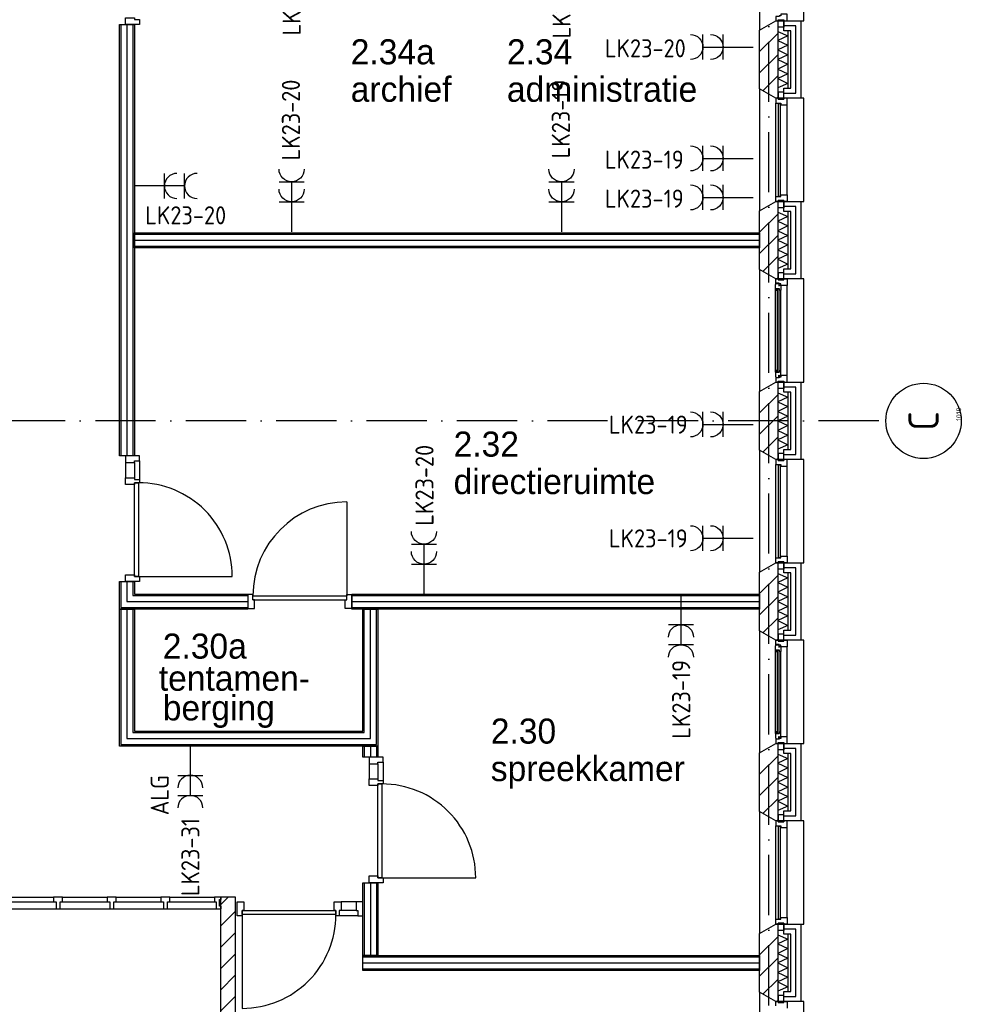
# Model space of a CAD drawing. Header units: millimetres. Extents: x -6587 to 112885, y 244 to 84344.
# Tile 35 of 57: x 76742 to 86117, y 14294 to 24104. Entities that reach past the tile are written whole.
import ezdxf
from ezdxf.enums import TextEntityAlignment as Align

# ---------------------------------------------------------------- set-up
doc = ezdxf.new("R2010")
doc.units = ezdxf.units.MM
doc.header["$LTSCALE"] = 100
doc.linetypes.add('DASHDOT', pattern=[9, 6, -1.5, 0, -1.5])
doc.layers.get('0').update_dxf_attribs({"color": 9, "linetype": 'CONTINUOUS'})
for name, color, linetype in [('AL$7----_STRAMIEN', 1, 'DASHDOT'), ('AL21----_BUITENWAND', 4, 'CONTINUOUS'), ('AL21K---_ISOLATIE', 1, 'CONTINUOUS'), ('AL22----_BINNENWAND', 7, 'CONTINUOUS'), ('AL28----_KONSTRUKTIE', 3, 'CONTINUOUS'), ('AL31----_BUITENKOZ', 7, 'CONTINUOUS'), ('AL32----_BINNENKOZ', 7, 'CONTINUOUS'), ('AL32----_DRAAIRICHTING', 1, 'CONTINUOUS'), ('ALL-----_REFLIJNEN', 8, 'CONTINUOUS'), ('ALN-----_BLOCKNAAM', 2, 'CONTINUOUS'), ('ALXA3---_VOLZWART', 14, 'CONTINUOUS'), ('ALXAB---_PREFABBETON', 1, 'CONTINUOUS'), ('BOUW', 8, 'CONTINUOUS'), ('EB62203-_ATTRIB', 2, 'CONTINUOUS'), ('EL62203-_KRACHT-WCD230', 3, 'CONTINUOUS'), ('LIJN025', 10, 'CONTINUOUS')]:
    doc.layers.add(name, color=color, linetype=linetype)
doc.styles.add('1_8', font='iso', dxfattribs={"width": 0.7, "height": 1.8})
doc.styles.add('BURO-025', font='BUROFONT.shx', dxfattribs={"height": 250})
doc.styles.add('NORATT', font='isocp.shx')
doc.styles.get("Standard").update_dxf_attribs({"font": 'iso.shx'})

# ---------------------------------------------------------------- blocks, each defined once
blk = doc.blocks.new('ES3W2A')
for p, q in [((1.25, 2), (-1.25, 2)), ((0, 2), (0, -3)), ((1.25, 0), (-1.25, 0))]:
    blk.add_line(p, q)
for centre in [(0, 3.25), (0, 1.25)]:
    blk.add_arc(centre, 1.25, 180, 0)
at = {"color": 0, "style": 'NORATT'}
for tag, flags, p in [('VERMOGEN', 9, (-2.5, 5)), ('GROEP', 8, (0, 5)), ('SCHAK', 8, (2.5, 5)), ('GELIJK', 9, (5, 5)), ('KAST', 9, (7, 5)), ('TAL', 8, (2.5, 5))]:
    blk.add_attdef(tag, text='', height=1.8, rotation=90, dxfattribs=dict(at, flags=flags)).set_placement(p, align=Align.MIDDLE_CENTER)
at = {"color": 0, "style": 'NORATT', "flags": 8}
blk.add_attdef('DOEL', text='', height=1.8, rotation=90, dxfattribs=at).set_placement((-2.5, 5), align=Align.MIDDLE_LEFT)
at = {"color": 0, "style": 'NORATT', "flags": 9}
blk.add_attdef('M_CODE', text='', height=1.8, dxfattribs=at).set_placement((0, 0), align=Align.MIDDLE_CENTER)
blk = doc.blocks.new('1010')
at = {"layer": 'AL$7----_STRAMIEN', "color": 7, "linetype": 'Continuous'}
blk.add_circle((0, 750), 750, dxfattribs=at)
at = {"layer": 'AL$7----_STRAMIEN', "color": 3, "linetype": 'Continuous'}
blk.add_attdef('STR-NAAM', text='', height=600, rotation=360, dxfattribs=at).set_placement((0, 750), align=Align.MIDDLE)
at = {"layer": 'ALN-----_BLOCKNAAM', "linetype": 'Continuous'}
blk.add_text('1010', height=100, dxfattribs=at).set_placement((0, 0))
blk = doc.blocks.new('A$Cb38f1ce1')
at = {"layer": 'AL$7----_STRAMIEN', "color": 1}
for p, q in [((80947.7, 1456.2), (80947.7, 70113)), ((82044.9, 13580), (63947, 13580))]:
    blk.add_line(p, q, dxfattribs=at)
at = {"layer": 'AL21----_BUITENWAND', "color": 8}
for p, q in [((81098.7, 17465), (81098.7, 17565)), ((81098.7, 17565), (81267.7, 17565)), ((81267.7, 17565), (81267.7, 16795)), ((81167.7, 17465), (81098.7, 17465)), ((81167.7, 16895), (81167.7, 17465)), ((81098.7, 16895), (81167.7, 16895)), ((81098.7, 16795), (81098.7, 16895)), ((81267.7, 16795), (81098.7, 16795)), ((81098.7, 15665), (81098.7, 15765)), ((81098.7, 15765), (81267.7, 15765)), ((81267.7, 15765), (81267.7, 14995)), ((81167.7, 15665), (81098.7, 15665)), ((81167.7, 15095), (81167.7, 15665)), ((81098.7, 15095), (81167.7, 15095)), ((81098.7, 14995), (81098.7, 15095)), ((81267.7, 14995), (81098.7, 14995)), ((81098.7, 13865), (81098.7, 13965)), ((81098.7, 13965), (81267.7, 13965)), ((81267.7, 13965), (81267.7, 13195)), ((81167.7, 13865), (81098.7, 13865)), ((81167.7, 13295), (81167.7, 13865)), ((81098.7, 13295), (81167.7, 13295)), ((81098.7, 13195), (81098.7, 13295)), ((81267.7, 13195), (81098.7, 13195)), ((81098.7, 12065), (81098.7, 12165)), ((81098.7, 12165), (81267.7, 12165)), ((81267.7, 12165), (81267.7, 11395)), ((81167.7, 12065), (81098.7, 12065)), ((81167.7, 11495), (81167.7, 12065)), ((81098.7, 11495), (81167.7, 11495)), ((81098.7, 11395), (81098.7, 11495)), ((81267.7, 11395), (81098.7, 11395)), ((81098.7, 10265), (81098.7, 10365)), ((81098.7, 10365), (81267.7, 10365)), ((81267.7, 10365), (81267.7, 9595)), ((81167.7, 10265), (81098.7, 10265)), ((81167.7, 9695), (81167.7, 10265)), ((81098.7, 9695), (81167.7, 9695)), ((81098.7, 9595), (81098.7, 9695)), ((81267.7, 9595), (81098.7, 9595)), ((81098.7, 8465), (81098.7, 8565)), ((81098.7, 8565), (81267.7, 8565)), ((81267.7, 8565), (81267.7, 7795)), ((81167.7, 8465), (81098.7, 8465)), ((81167.7, 7895), (81167.7, 8465)), ((81098.7, 7895), (81167.7, 7895)), ((81098.7, 7795), (81098.7, 7895)), ((81267.7, 7795), (81098.7, 7795))]:
    blk.add_line(p, q, dxfattribs=at)
at = {"layer": 'AL21K---_ISOLATIE', "color": 8, "linetype": 'Continuous'}
for p, q in [((81037.7, 17465), (81037.7, 16895)), ((81037.7, 17460.8), (81137.7, 17417.5)), ((81137.7, 17465), (81137.7, 16895)), ((81137.7, 17417.5), (81037.7, 17370)), ((81037.7, 17370), (81137.7, 17322.5)), ((81137.7, 17322.5), (81037.7, 17275)), ((81037.7, 17275), (81137.7, 17227.5)), ((81137.7, 17227.5), (81037.7, 17180)), ((81037.7, 17180), (81137.7, 17132.5)), ((81137.7, 17132.5), (81037.7, 17085)), ((81037.7, 17085), (81137.7, 17037.5)), ((81137.7, 17037.5), (81037.7, 16990)), ((81037.7, 16990), (81137.7, 16942.5)), ((81137.7, 16942.5), (81037.7, 16899.2)), ((81037.7, 15665), (81037.7, 15095)), ((81037.7, 15660.8), (81137.7, 15617.5)), ((81137.7, 15617.5), (81037.7, 15570)), ((81137.7, 15665), (81137.7, 15095)), ((81037.7, 15570), (81137.7, 15522.5)), ((81137.7, 15522.5), (81037.7, 15475)), ((81037.7, 15475), (81137.7, 15427.5)), ((81137.7, 15427.5), (81037.7, 15380)), ((81037.7, 15380), (81137.7, 15332.5)), ((81137.7, 15332.5), (81037.7, 15285)), ((81037.7, 15285), (81137.7, 15237.5)), ((81137.7, 15237.5), (81037.7, 15190)), ((81037.7, 15190), (81137.7, 15142.5)), ((81137.7, 15142.5), (81037.7, 15099.2)), ((81037.7, 13865), (81037.7, 13295)), ((81037.7, 13860.8), (81137.7, 13817.5)), ((81137.7, 13865), (81137.7, 13295)), ((81137.7, 13817.5), (81037.7, 13770)), ((81037.7, 13770), (81137.7, 13722.5)), ((81137.7, 13722.5), (81037.7, 13675)), ((81037.7, 13675), (81137.7, 13627.5)), ((81137.7, 13627.5), (81037.7, 13580)), ((81037.7, 13580), (81137.7, 13532.5)), ((81137.7, 13532.5), (81037.7, 13485)), ((81037.7, 13485), (81137.7, 13437.5)), ((81137.7, 13437.5), (81037.7, 13390)), ((81037.7, 13390), (81137.7, 13342.5)), ((81137.7, 13342.5), (81037.7, 13299.2)), ((81037.7, 12065), (81037.7, 11495)), ((81037.7, 12060.8), (81137.7, 12017.5)), ((81137.7, 12017.5), (81037.7, 11970)), ((81037.7, 11970), (81137.7, 11922.5)), ((81137.7, 12065), (81137.7, 11495)), ((81137.7, 11922.5), (81037.7, 11875)), ((81037.7, 11875), (81137.7, 11827.5)), ((81137.7, 11827.5), (81037.7, 11780)), ((81037.7, 11780), (81137.7, 11732.5)), ((81137.7, 11732.5), (81037.7, 11685)), ((81037.7, 11685), (81137.7, 11637.5)), ((81137.7, 11637.5), (81037.7, 11590)), ((81037.7, 11590), (81137.7, 11542.5)), ((81137.7, 11542.5), (81037.7, 11499.2)), ((81037.7, 10265), (81037.7, 9695)), ((81037.7, 10260.8), (81137.7, 10217.5)), ((81137.7, 10217.5), (81037.7, 10170)), ((81137.7, 10265), (81137.7, 9695)), ((81037.7, 10170), (81137.7, 10122.5)), ((81137.7, 10122.5), (81037.7, 10075)), ((81037.7, 10075), (81137.7, 10027.5)), ((81137.7, 10027.5), (81037.7, 9980)), ((81037.7, 9980), (81137.7, 9932.5)), ((81137.7, 9932.5), (81037.7, 9885)), ((81037.7, 9885), (81137.7, 9837.5)), ((81137.7, 9837.5), (81037.7, 9790)), ((81037.7, 9790), (81137.7, 9742.5)), ((81137.7, 9742.5), (81037.7, 9699.2)), ((81037.7, 8465), (81037.7, 7895)), ((81037.7, 8460.8), (81137.7, 8417.5)), ((81137.7, 8465), (81137.7, 7895)), ((81137.7, 8417.5), (81037.7, 8370)), ((81037.7, 8370), (81137.7, 8322.5)), ((81137.7, 8322.5), (81037.7, 8275)), ((81037.7, 8275), (81137.7, 8227.5)), ((81137.7, 8227.5), (81037.7, 8180)), ((81037.7, 8180), (81137.7, 8132.5)), ((81137.7, 8132.5), (81037.7, 8085)), ((81037.7, 8085), (81137.7, 8037.5)), ((81137.7, 8037.5), (81037.7, 7990)), ((81037.7, 7990), (81137.7, 7942.5)), ((81137.7, 7942.5), (81037.7, 7899.2))]:
    blk.add_line(p, q, dxfattribs=at)
at = {"layer": 'AL22----_BINNENWAND', "color": 8}
for p, q in [((74482.7, 13231.1), (74482.7, 17528.9)), ((74482.7, 17528.9), (74632.7, 17528.9)), ((74632.7, 17528.9), (74632.7, 13231.1)), ((74632.7, 15455), (80857.7, 15455)), ((74632.7, 15305), (74632.7, 15455)), ((80857.7, 15455), (80857.7, 15305)), ((80857.7, 15305), (74632.7, 15305)), ((74632.7, 13231.1), (74482.7, 13231.1)), ((74482.7, 11705), (74482.7, 11980)), ((74482.7, 11980), (74632.7, 11980)), ((74632.7, 11980), (74632.7, 11855)), ((74632.7, 11855), (75762.7, 11855)), ((75762.7, 11855), (75762.7, 11705)), ((76796.7, 11855), (80857.7, 11855)), ((76796.7, 11705), (76796.7, 11855)), ((80857.7, 11855), (80857.7, 11705)), ((74482.7, 10340), (74482.7, 11705)), ((74482.7, 11705), (74632.7, 11705)), ((75762.7, 11705), (74482.7, 11705)), ((74632.7, 11705), (74632.7, 10490)), ((80857.7, 11705), (76796.7, 11705)), ((76906.7, 10490), (76906.7, 11705)), ((76906.7, 11705), (77056.7, 11705)), ((77056.7, 11705), (77056.7, 10340)), ((74632.7, 10490), (76906.7, 10490)), ((77056.7, 10340), (74482.7, 10340)), ((76906.7, 10230), (76906.7, 10340)), ((76906.7, 10340), (77056.7, 10340)), ((77056.7, 10340), (77056.7, 10230)), ((77056.7, 10230), (76906.7, 10230)), ((76906.7, 8255), (76906.7, 8979)), ((76906.7, 8979), (77056.7, 8979)), ((77056.7, 8979), (77056.7, 8255)), ((76906.7, 8255), (80857.7, 8255)), ((76906.7, 8105), (76906.7, 8255)), ((77056.7, 8255), (76906.7, 8255)), ((80857.7, 8255), (80857.7, 8105)), ((80857.7, 8105), (76906.7, 8105))]:
    blk.add_line(p, q, dxfattribs=at)
at = {"layer": 'AL22----_BINNENWAND', "color": 8, "linetype": 'Continuous'}
for p, q in [((74497.7, 17528.9), (74497.7, 13231.1)), ((74617.7, 17528.9), (74617.7, 13231.1)), ((74632.7, 15440), (80857.7, 15440)), ((74632.7, 15320), (80857.7, 15320)), ((74497.7, 11980), (74497.7, 11720)), ((74617.7, 11980), (74617.7, 11840)), ((74617.7, 11840), (75762.7, 11840)), ((76796.7, 11840), (80857.7, 11840)), ((74497.7, 11720), (75762.7, 11720)), ((74497.7, 11705), (74497.7, 10355)), ((74617.7, 11705), (74617.7, 10475)), ((76796.7, 11720), (80857.7, 11720)), ((76921.7, 10475), (76921.7, 11705)), ((77041.7, 10355), (77041.7, 11705)), ((74617.7, 10475), (76921.7, 10475)), ((74497.7, 10355), (77041.7, 10355)), ((76921.7, 10340), (76921.7, 10230)), ((77041.7, 10340), (77041.7, 10230)), ((76921.7, 8979), (76921.7, 8255)), ((77041.7, 8979), (77041.7, 8255)), ((76906.7, 8240), (80857.7, 8240)), ((76906.7, 8120), (80857.7, 8120))]:
    blk.add_line(p, q, dxfattribs=at)
at = {"layer": 'AL28----_KONSTRUKTIE', "color": 8}
for p, q in [((80857.7, 17472.6), (81017.7, 17565)), ((81017.7, 17565), (81037.7, 17565)), ((81037.7, 17565), (81037.7, 16795)), ((80857.7, 16887.4), (80857.7, 17472.6)), ((81017.7, 16795), (80857.7, 16887.4)), ((81037.7, 16795), (81017.7, 16795)), ((80857.7, 15672.6), (81017.7, 15765)), ((81017.7, 15765), (81037.7, 15765)), ((81037.7, 15765), (81037.7, 14995)), ((80857.7, 15087.4), (80857.7, 15672.6)), ((81017.7, 14995), (80857.7, 15087.4)), ((81037.7, 14995), (81017.7, 14995)), ((80857.7, 13872.6), (81017.7, 13965)), ((81017.7, 13965), (81037.7, 13965)), ((81037.7, 13965), (81037.7, 13195)), ((80857.7, 13287.4), (80857.7, 13872.6)), ((81017.7, 13195), (80857.7, 13287.4)), ((81037.7, 13195), (81017.7, 13195)), ((80857.7, 12072.6), (81017.7, 12165)), ((81017.7, 12165), (81037.7, 12165)), ((81037.7, 12165), (81037.7, 11395)), ((80857.7, 11487.4), (80857.7, 12072.6)), ((81017.7, 11395), (80857.7, 11487.4)), ((81037.7, 11395), (81017.7, 11395)), ((80857.7, 10272.6), (81017.7, 10365)), ((81017.7, 10365), (81037.7, 10365)), ((81037.7, 10365), (81037.7, 9595)), ((80857.7, 9687.4), (80857.7, 10272.6)), ((81017.7, 9595), (80857.7, 9687.4)), ((81037.7, 9595), (81017.7, 9595)), ((75640.7, 8834), (75490.7, 8834)), ((75490.7, 8834), (75490.7, 2870)), ((75640.7, 2870), (75640.7, 8834)), ((80857.7, 8472.6), (81017.7, 8565)), ((81017.7, 8565), (81037.7, 8565)), ((81037.7, 8565), (81037.7, 7795)), ((80857.7, 7887.4), (80857.7, 8472.6)), ((81017.7, 7795), (80857.7, 7887.4)), ((81037.7, 7795), (81017.7, 7795))]:
    blk.add_line(p, q, dxfattribs=at)
at = {"layer": 'AL31----_BUITENKOZ', "color": 8}
for p, q in [((81017.7, 16795), (80857.7, 16887.4)), ((80857.7, 16887.4), (80857.7, 15672.6)), ((81297.7, 16795), (81017.7, 16795)), ((81098.7, 16856), (81042.7, 16856)), ((81042.7, 16856), (81042.7, 16785)), ((81042.7, 16785), (81098.7, 16785)), ((81098.7, 16785), (81098.7, 16856)), ((81297.7, 15765), (81297.7, 16795)), ((81017.7, 15815), (81017.7, 16745)), ((81131.7, 15832), (81131.7, 16728)), ((80857.7, 15672.6), (81017.7, 15765)), ((81017.7, 15765), (81297.7, 15765)), ((81042.7, 15775), (81098.7, 15775)), ((81042.7, 15704), (81042.7, 15775)), ((81098.7, 15704), (81042.7, 15704)), ((81098.7, 15775), (81098.7, 15704)), ((81017.7, 14995), (80857.7, 15087.4)), ((80857.7, 15087.4), (80857.7, 13872.6)), ((81098.7, 15056), (81042.7, 15056)), ((81042.7, 15056), (81042.7, 14985)), ((81098.7, 14985), (81098.7, 15056)), ((81014.7, 14938.3), (81018.9, 14940.7)), ((81014.7, 14895.8), (81014.7, 14938.3)), ((81297.7, 14995), (81017.7, 14995)), ((81017.7, 14995), (81042.7, 14995)), ((81017.7, 14951), (81017.7, 14995)), ((81053.7, 14951), (81017.7, 14951)), ((81018.9, 14940.7), (81018.9, 14947.8)), ((81018.9, 14947.8), (81048.7, 14947.8)), ((81042.7, 14995), (81042.7, 14985)), ((81042.7, 14985), (81098.7, 14985)), ((81042.7, 14985), (81098.7, 14985)), ((81048.7, 14947.8), (81048.7, 14925.3)), ((81048.7, 14925.3), (81053.7, 14925.3)), ((81053.7, 14945), (81053.7, 14951)), ((81068.7, 14945), (81053.7, 14945)), ((81053.7, 14925.3), (81053.7, 14933.3)), ((81053.7, 14933.3), (81068.7, 14933.3)), ((81068.7, 14928), (81068.7, 14945)), ((81068.7, 14933.3), (81068.7, 14928)), ((81131.7, 14928), (81068.7, 14928)), ((81068.7, 14928), (81068.7, 14880.9)), ((81098.7, 14985), (81098.7, 14995)), ((81098.7, 14995), (81131.7, 14995)), ((81131.7, 14995), (81131.7, 14928)), ((81131.7, 14032), (81131.7, 14928)), ((81297.7, 13965), (81297.7, 14995)), ((81055.7, 14895.8), (81014.7, 14895.8)), ((81014.7, 14064.2), (81014.7, 14895.8)), ((81017, 14895.8), (81030.5, 14895.8)), ((81017, 14878.8), (81017, 14895.8)), ((81030.5, 14878.8), (81017, 14878.8)), ((81030.5, 14895.8), (81030.5, 14878.8)), ((81055.7, 14878.8), (81055.7, 14895.8)), ((81068.7, 14880.9), (81055.7, 14878.8)), ((81068.7, 14079.1), (81068.7, 14880.9)), ((81055.7, 14064.2), (81014.7, 14064.2)), ((81014.7, 14064.2), (81014.7, 14021.7)), ((81030.5, 14081.2), (81017, 14081.2)), ((81017, 14081.2), (81017, 14064.2)), ((81017, 14064.2), (81030.5, 14064.2)), ((81030.5, 14064.2), (81030.5, 14081.2)), ((81048.7, 14012.2), (81048.7, 14034.7)), ((81048.7, 14034.7), (81053.7, 14034.7)), ((81053.7, 14034.7), (81053.7, 14026.7)), ((81068.7, 14079.1), (81055.7, 14081.2)), ((81055.7, 14081.2), (81055.7, 14064.2)), ((81068.7, 14032), (81068.7, 14079.1)), ((81068.7, 14026.7), (81068.7, 14032)), ((81131.7, 14032), (81068.7, 14032)), ((81068.7, 14032), (81068.7, 14015)), ((81131.7, 13965), (81131.7, 14032)), ((80857.7, 13872.6), (81017.7, 13965)), ((81014.7, 14021.7), (81018.9, 14019.2)), ((81053.7, 14009), (81017.7, 14009)), ((81017.7, 14009), (81017.7, 13965)), ((81017.7, 13965), (81297.7, 13965)), ((81017.7, 13965), (81042.7, 13965)), ((81018.9, 14019.2), (81018.9, 14012.2)), ((81018.9, 14012.2), (81048.7, 14012.2)), ((81042.7, 13975), (81098.7, 13975)), ((81042.7, 13904), (81042.7, 13975)), ((81042.7, 13965), (81042.7, 13975)), ((81042.7, 13975), (81098.7, 13975)), ((81053.7, 14026.7), (81068.7, 14026.7)), ((81068.7, 14015), (81053.7, 14015)), ((81053.7, 14015), (81053.7, 14009)), ((81098.7, 13975), (81098.7, 13904)), ((81098.7, 13975), (81098.7, 13965)), ((81098.7, 13965), (81131.7, 13965)), ((81098.7, 13904), (81042.7, 13904)), ((81017.7, 13195), (80857.7, 13287.4)), ((80857.7, 13287.4), (80857.7, 12072.6)), ((81098.7, 13256), (81042.7, 13256)), ((81042.7, 13256), (81042.7, 13185)), ((81098.7, 13185), (81098.7, 13256)), ((81297.7, 13195), (81017.7, 13195)), ((81017.7, 12215), (81017.7, 13145)), ((81042.7, 13185), (81098.7, 13185)), ((81297.7, 12165), (81297.7, 13195)), ((81131.7, 12232), (81131.7, 13128)), ((80857.7, 12072.6), (81017.7, 12165)), ((81017.7, 12165), (81297.7, 12165)), ((81042.7, 12175), (81098.7, 12175)), ((81042.7, 12104), (81042.7, 12175)), ((81098.7, 12175), (81098.7, 12104)), ((81098.7, 12104), (81042.7, 12104)), ((81017.7, 11395), (80857.7, 11487.4)), ((80857.7, 11487.4), (80857.7, 10272.6)), ((81297.7, 11395), (81017.7, 11395)), ((81017.7, 11395), (81042.7, 11395)), ((81017.7, 11351), (81017.7, 11395)), ((81098.7, 11456), (81042.7, 11456)), ((81042.7, 11456), (81042.7, 11385)), ((81042.7, 11395), (81042.7, 11385)), ((81042.7, 11385), (81098.7, 11385)), ((81042.7, 11385), (81098.7, 11385)), ((81098.7, 11385), (81098.7, 11456)), ((81098.7, 11385), (81098.7, 11395)), ((81098.7, 11395), (81131.7, 11395)), ((81131.7, 11395), (81131.7, 11328)), ((81297.7, 10365), (81297.7, 11395)), ((81014.7, 11338.3), (81018.9, 11340.7)), ((81014.7, 11295.8), (81014.7, 11338.3)), ((81055.7, 11295.8), (81014.7, 11295.8)), ((81014.7, 10464.2), (81014.7, 11295.8)), ((81017, 11295.8), (81030.5, 11295.8)), ((81017, 11278.8), (81017, 11295.8)), ((81053.7, 11351), (81017.7, 11351)), ((81018.9, 11340.7), (81018.9, 11347.8)), ((81018.9, 11347.8), (81048.7, 11347.8)), ((81030.5, 11295.8), (81030.5, 11278.8)), ((81048.7, 11347.8), (81048.7, 11325.3)), ((81048.7, 11325.3), (81053.7, 11325.3)), ((81053.7, 11345), (81053.7, 11351)), ((81068.7, 11345), (81053.7, 11345)), ((81053.7, 11325.3), (81053.7, 11333.3)), ((81053.7, 11333.3), (81068.7, 11333.3)), ((81055.7, 11278.8), (81055.7, 11295.8)), ((81068.7, 11280.9), (81055.7, 11278.8)), ((81068.7, 11328), (81068.7, 11345)), ((81068.7, 11333.3), (81068.7, 11328)), ((81131.7, 11328), (81068.7, 11328)), ((81068.7, 11328), (81068.7, 11280.9)), ((81068.7, 10479.1), (81068.7, 11280.9)), ((81131.7, 10432), (81131.7, 11328)), ((81030.5, 11278.8), (81017, 11278.8)), ((81055.7, 10464.2), (81014.7, 10464.2)), ((81014.7, 10464.2), (81014.7, 10421.7)), ((81014.7, 10421.7), (81018.9, 10419.2)), ((81030.5, 10481.2), (81017, 10481.2)), ((81017, 10481.2), (81017, 10464.2)), ((81017, 10464.2), (81030.5, 10464.2)), ((81053.7, 10409), (81017.7, 10409)), ((81017.7, 10409), (81017.7, 10365)), ((81018.9, 10419.2), (81018.9, 10412.2)), ((81018.9, 10412.2), (81048.7, 10412.2)), ((81030.5, 10464.2), (81030.5, 10481.2)), ((81048.7, 10412.2), (81048.7, 10434.7)), ((81048.7, 10434.7), (81053.7, 10434.7)), ((81053.7, 10434.7), (81053.7, 10426.7)), ((81053.7, 10426.7), (81068.7, 10426.7)), ((81068.7, 10415), (81053.7, 10415)), ((81053.7, 10415), (81053.7, 10409)), ((81068.7, 10479.1), (81055.7, 10481.2)), ((81055.7, 10481.2), (81055.7, 10464.2)), ((81068.7, 10432), (81068.7, 10479.1)), ((81131.7, 10432), (81068.7, 10432)), ((81068.7, 10432), (81068.7, 10415)), ((81068.7, 10426.7), (81068.7, 10432)), ((81131.7, 10365), (81131.7, 10432)), ((80857.7, 10272.6), (81017.7, 10365)), ((81017.7, 10365), (81297.7, 10365)), ((81017.7, 10365), (81042.7, 10365)), ((81042.7, 10375), (81098.7, 10375)), ((81042.7, 10304), (81042.7, 10375)), ((81042.7, 10365), (81042.7, 10375)), ((81042.7, 10375), (81098.7, 10375)), ((81098.7, 10304), (81042.7, 10304)), ((81098.7, 10375), (81098.7, 10304)), ((81098.7, 10375), (81098.7, 10365)), ((81098.7, 10365), (81131.7, 10365)), ((81017.7, 9595), (80857.7, 9687.4)), ((80857.7, 9687.4), (80857.7, 8472.6)), ((81098.7, 9656), (81042.7, 9656)), ((81042.7, 9656), (81042.7, 9585)), ((81098.7, 9585), (81098.7, 9656)), ((81297.7, 9595), (81017.7, 9595)), ((81017.7, 8615), (81017.7, 9545)), ((81042.7, 9585), (81098.7, 9585)), ((81131.7, 8632), (81131.7, 9528)), ((81297.7, 8565), (81297.7, 9595)), ((80857.7, 8472.6), (81017.7, 8565)), ((81017.7, 8565), (81297.7, 8565)), ((81042.7, 8575), (81098.7, 8575)), ((81042.7, 8504), (81042.7, 8575)), ((81098.7, 8575), (81098.7, 8504)), ((81098.7, 8504), (81042.7, 8504)), ((81017.7, 7795), (80857.7, 7887.4)), ((80857.7, 7887.4), (80857.7, 6672.6)), ((81098.7, 7856), (81042.7, 7856)), ((81042.7, 7856), (81042.7, 7785)), ((81098.7, 7785), (81098.7, 7856)), ((81297.7, 7795), (81017.7, 7795)), ((81017.7, 7795), (81042.7, 7795)), ((81017.7, 7751), (81017.7, 7795)), ((81042.7, 7795), (81042.7, 7785)), ((81042.7, 7785), (81098.7, 7785)), ((81042.7, 7785), (81098.7, 7785)), ((81098.7, 7785), (81098.7, 7795)), ((81098.7, 7795), (81131.7, 7795)), ((81131.7, 7795), (81131.7, 7728)), ((81297.7, 6765), (81297.7, 7795))]:
    blk.add_line(p, q, dxfattribs=at)
at = {"layer": 'AL31----_BUITENKOZ', "color": 8, "linetype": 'Continuous'}
for p, q in [((81042.7, 16795), (81017.7, 16795)), ((81017.7, 16795), (81017.7, 16745)), ((81042.7, 16785), (81042.7, 16795)), ((81042.7, 16795), (81042.7, 16795)), ((81098.7, 16785), (81042.7, 16785)), ((81131.7, 16795), (81098.7, 16795)), ((81098.7, 16795), (81098.7, 16785)), ((81131.7, 16728), (81131.7, 16795)), ((81017.7, 16745), (81017.7, 16745)), ((81017.7, 16745), (81068.7, 16745)), ((81064.7, 16740), (81043.7, 16740)), ((81043.7, 16740), (81043.7, 15820)), ((81064.7, 15820), (81064.7, 16740)), ((81068.7, 16745), (81068.7, 16728)), ((81068.7, 16728), (81131.7, 16728)), ((81131.7, 16728), (81131.7, 16728)), ((81131.7, 16728), (81131.7, 16728)), ((81131.7, 16728), (81131.7, 16728)), ((81131.7, 16728), (81131.7, 16728)), ((81017.7, 15815), (81017.7, 15815)), ((81017.7, 15815), (81068.7, 15815)), ((81017.7, 15765), (81017.7, 15815)), ((81043.7, 15820), (81064.7, 15820)), ((81068.7, 15815), (81068.7, 15832)), ((81068.7, 15832), (81131.7, 15832)), ((81131.7, 15832), (81131.7, 15832)), ((81131.7, 15832), (81131.7, 15832)), ((81131.7, 15832), (81131.7, 15832)), ((81131.7, 15832), (81131.7, 15832)), ((81131.7, 15832), (81131.7, 15765)), ((81042.7, 15765), (81017.7, 15765)), ((81098.7, 15775), (81042.7, 15775)), ((81042.7, 15775), (81042.7, 15765)), ((81042.7, 15765), (81042.7, 15765)), ((81098.7, 15765), (81098.7, 15775)), ((81131.7, 15765), (81098.7, 15765)), ((81053.7, 14893.8), (81032.7, 14893.8)), ((81032.7, 14893.8), (81032.7, 14066.2)), ((81053.7, 14066.2), (81053.7, 14893.8)), ((81032.7, 14066.2), (81053.7, 14066.2)), ((81042.7, 13195), (81017.7, 13195)), ((81017.7, 13195), (81017.7, 13145)), ((81017.7, 13145), (81017.7, 13145)), ((81017.7, 13145), (81068.7, 13145)), ((81042.7, 13185), (81042.7, 13195)), ((81042.7, 13195), (81042.7, 13195)), ((81098.7, 13185), (81042.7, 13185)), ((81068.7, 13145), (81068.7, 13128)), ((81131.7, 13195), (81098.7, 13195)), ((81098.7, 13195), (81098.7, 13185)), ((81131.7, 13128), (81131.7, 13195)), ((81064.7, 13140), (81043.7, 13140)), ((81043.7, 13140), (81043.7, 12220)), ((81064.7, 12220), (81064.7, 13140)), ((81068.7, 13128), (81131.7, 13128)), ((81131.7, 13128), (81131.7, 13128)), ((81131.7, 13128), (81131.7, 13128)), ((81131.7, 13128), (81131.7, 13128)), ((81131.7, 13128), (81131.7, 13128)), ((81017.7, 12215), (81017.7, 12215)), ((81017.7, 12215), (81068.7, 12215)), ((81017.7, 12165), (81017.7, 12215)), ((81042.7, 12165), (81017.7, 12165)), ((81098.7, 12175), (81042.7, 12175)), ((81042.7, 12175), (81042.7, 12165)), ((81042.7, 12165), (81042.7, 12165)), ((81043.7, 12220), (81064.7, 12220)), ((81068.7, 12215), (81068.7, 12232)), ((81068.7, 12232), (81131.7, 12232)), ((81098.7, 12165), (81098.7, 12175)), ((81131.7, 12165), (81098.7, 12165)), ((81131.7, 12232), (81131.7, 12232)), ((81131.7, 12232), (81131.7, 12232)), ((81131.7, 12232), (81131.7, 12232)), ((81131.7, 12232), (81131.7, 12232)), ((81131.7, 12232), (81131.7, 12165)), ((81053.7, 11293.8), (81032.7, 11293.8)), ((81032.7, 11293.8), (81032.7, 10466.2)), ((81053.7, 10466.2), (81053.7, 11293.8)), ((81032.7, 10466.2), (81053.7, 10466.2)), ((81042.7, 9595), (81017.7, 9595)), ((81017.7, 9595), (81017.7, 9545)), ((81017.7, 9545), (81017.7, 9545)), ((81017.7, 9545), (81068.7, 9545)), ((81042.7, 9585), (81042.7, 9595)), ((81042.7, 9595), (81042.7, 9595)), ((81098.7, 9585), (81042.7, 9585)), ((81064.7, 9540), (81043.7, 9540)), ((81043.7, 9540), (81043.7, 8620)), ((81064.7, 8620), (81064.7, 9540)), ((81068.7, 9545), (81068.7, 9528)), ((81068.7, 9528), (81131.7, 9528)), ((81131.7, 9595), (81098.7, 9595)), ((81098.7, 9595), (81098.7, 9585)), ((81131.7, 9528), (81131.7, 9595)), ((81131.7, 9528), (81131.7, 9528)), ((81131.7, 9528), (81131.7, 9528)), ((81131.7, 9528), (81131.7, 9528)), ((81131.7, 9528), (81131.7, 9528)), ((81017.7, 8615), (81017.7, 8615)), ((81017.7, 8615), (81068.7, 8615)), ((81017.7, 8565), (81017.7, 8615)), ((81042.7, 8565), (81017.7, 8565)), ((81098.7, 8575), (81042.7, 8575)), ((81042.7, 8575), (81042.7, 8565)), ((81042.7, 8565), (81042.7, 8565)), ((81043.7, 8620), (81064.7, 8620)), ((81068.7, 8615), (81068.7, 8632)), ((81068.7, 8632), (81131.7, 8632)), ((81098.7, 8565), (81098.7, 8575)), ((81131.7, 8565), (81098.7, 8565)), ((81131.7, 8632), (81131.7, 8632)), ((81131.7, 8632), (81131.7, 8632)), ((81131.7, 8632), (81131.7, 8632)), ((81131.7, 8632), (81131.7, 8632)), ((81131.7, 8632), (81131.7, 8565))]:
    blk.add_line(p, q, dxfattribs=at)
at = {"layer": 'AL31----_BUITENKOZ', "color": 8}
for points in [[(81017.7, 18595), (80857.7, 18687.4), (80857.7, 17472.6), (81017.7, 17565), (81297.7, 17565), (81297.7, 18595)], [(81017.7, 17565), (81042.7, 17565), (81042.7, 17575), (81098.7, 17575), (81098.7, 17565), (81131.7, 17565), (81131.7, 17632), (81068.7, 17632), (81068.7, 17615), (81053.7, 17615), (81053.7, 17609), (81017.7, 17609)], [(81042.7, 17575), (81098.7, 17575), (81098.7, 17504), (81042.7, 17504)]]:
    blk.add_lwpolyline(points, close=True, dxfattribs=at)
at = {"layer": 'AL32----_BINNENKOZ', "color": 8}
for points in [[(74633.2, 17595.9), (74633.2, 17578.9), (74684.2, 17578.9), (74684.2, 17528.9), (74545.2, 17528.9), (74545.2, 17595.9)], [(74633.2, 13164.1), (74633.2, 13181.1), (74684.2, 13181.1), (74684.2, 13231.1), (74545.2, 13231.1), (74545.2, 13164.1)], [(74633.2, 12964.1), (74673.2, 12964.1), (74673.2, 12030.1), (74633.2, 12030.1)], [(74633.2, 12047.1), (74633.2, 12030.1), (74684.2, 12030.1), (74684.2, 11980.1), (74545.2, 11980.1), (74545.2, 12047.1)], [(77057.2, 10163), (77057.2, 10180), (77108.2, 10180), (77108.2, 10230), (76969.2, 10230), (76969.2, 10163)], [(77057.2, 9963), (77097.2, 9963), (77097.2, 9029), (77057.2, 9029)], [(77057.2, 9046), (77057.2, 9029), (77108.2, 9029), (77108.2, 8979), (76969.2, 8979), (76969.2, 9046)], [(75722.7, 8701.5), (75705.7, 8701.5), (75705.7, 8650.5), (75655.7, 8650.5), (75655.7, 8789.5), (75722.7, 8789.5)], [(76839.7, 8701.5), (76856.7, 8701.5), (76856.7, 8650.5), (76906.7, 8650.5), (76906.7, 8789.5), (76839.7, 8789.5)], [(76639.7, 8701.5), (76639.7, 8661.5), (75705.7, 8661.5), (75705.7, 8701.5)]]:
    blk.add_lwpolyline(points, close=True, dxfattribs=at)
for points in [[(74545.2, 13164.1), (74545.2, 13014.1)], [(74633.2, 13164.1), (74633.2, 13014.1)], [(74684.2, 13181.1), (74684.2, 12997.1)], [(74684.2, 12997.1), (74684.2, 12964.1), (74633.2, 12964.1), (74633.2, 12947.1), (74545.2, 12947.1), (74545.2, 13014.1), (74633.2, 13014.1), (74633.2, 12997.1), (74684.2, 12997.1), (74684.2, 12964.1)], [(75762.7, 11849.5), (75762.7, 11710.5), (75829.7, 11710.5), (75829.7, 11798.5), (75812.7, 11798.5), (75812.7, 11849.5), (75762.7, 11849.5)], [(75812.7, 11838.5), (76746.7, 11838.5)], [(75812.7, 11798.5), (76746.7, 11798.5)], [(76796.7, 11849.5), (76796.7, 11710.5), (76729.7, 11710.5), (76729.7, 11798.5), (76746.7, 11798.5), (76746.7, 11849.5), (76796.7, 11849.5)], [(76969.2, 10163), (76969.2, 10013)], [(77057.2, 10163), (77057.2, 10013)], [(77108.2, 10180), (77108.2, 9996)], [(77108.2, 9996), (77108.2, 9963), (77057.2, 9963), (77057.2, 9946), (76969.2, 9946), (76969.2, 10013), (77057.2, 10013), (77057.2, 9996), (77108.2, 9996), (77108.2, 9963)], [(76672.7, 8650.5), (76639.7, 8650.5), (76639.7, 8701.5), (76622.7, 8701.5), (76622.7, 8789.5), (76689.7, 8789.5), (76689.7, 8701.5), (76672.7, 8701.5), (76672.7, 8650.5), (76639.7, 8650.5)], [(76839.7, 8789.5), (76689.7, 8789.5)], [(76856.7, 8650.5), (76672.7, 8650.5)], [(76839.7, 8701.5), (76689.7, 8701.5)]]:
    blk.add_lwpolyline(points, dxfattribs=at)
at = {"layer": 'AL32----_DRAAIRICHTING', "color": 8}
for points in [[(74673.2, 12030.1), (75607.2, 12030.1, 0.414214), (74673.2, 12964.1, 0.414214)], [(77097.2, 9029), (78031.2, 9029, 0.414214), (77097.2, 9963, 0.414214)], [(75705.7, 8661.5), (75705.7, 7727.5, 0.414214), (76639.7, 8661.5, 0.414214)]]:
    blk.add_lwpolyline(points, format="xyb", dxfattribs=at)
blk.add_lwpolyline([(76746.7, 12772.5), (76746.7, 11838.5)], dxfattribs=at)
blk.add_arc((76746.7, 11838.5), 934, 90, 180, dxfattribs=at)
at = {"layer": 'ALL-----_REFLIJNEN', "color": 8, "linetype": 'Continuous'}
for p, q in [((74557.7, 17528.9), (74557.7, 13231.1)), ((81217.7, 17515), (81098.7, 17515)), ((81217.7, 16845), (81217.7, 17515)), ((81098.7, 16845), (81217.7, 16845)), ((81217.7, 15715), (81098.7, 15715)), ((81217.7, 15045), (81217.7, 15715)), ((74632.7, 15380), (80857.7, 15380)), ((81098.7, 15045), (81217.7, 15045)), ((81217.7, 13915), (81098.7, 13915)), ((81217.7, 13245), (81217.7, 13915)), ((81098.7, 13245), (81217.7, 13245)), ((81217.7, 12115), (81098.7, 12115)), ((81217.7, 11445), (81217.7, 12115)), ((74557.7, 11980), (74557.7, 11780)), ((74557.7, 11780), (75762.7, 11780)), ((76796.7, 11780), (80857.7, 11780)), ((74557.7, 11705), (74557.7, 10415)), ((76981.7, 10415), (76981.7, 11705)), ((81098.7, 11445), (81217.7, 11445)), ((74557.7, 10415), (76981.7, 10415)), ((76981.7, 10340), (76981.7, 10230)), ((81217.7, 10315), (81098.7, 10315)), ((81217.7, 9645), (81217.7, 10315)), ((81098.7, 9645), (81217.7, 9645)), ((76981.7, 8979), (76981.7, 8255)), ((73384.2, 8834), (73828.2, 8834)), ((73918.2, 8834), (73828.2, 8834)), ((73828.2, 8834), (73828.2, 8787)), ((73918.2, 8834), (74362.2, 8834)), ((73918.2, 8787), (73918.2, 8834)), ((75497.2, 8834), (75430.2, 8834)), ((75430.2, 8834), (75430.2, 8787)), ((75490.7, 8758.5), (75566.2, 8834)), ((75497.2, 8811), (75497.2, 8834)), ((73384.2, 8787), (73828.2, 8787)), ((73828.2, 8787), (73853.2, 8787)), ((73853.2, 8787), (73853.2, 8720)), ((73893.2, 8720), (73893.2, 8787)), ((73893.2, 8787), (73918.2, 8787)), ((73918.2, 8787), (74362.2, 8787)), ((75430.2, 8787), (75447.2, 8787)), ((75447.2, 8787), (75447.2, 8720)), ((75480.2, 8744), (75480.2, 8811)), ((75480.2, 8811), (75497.2, 8811)), ((75497.2, 8744), (75480.2, 8744)), ((75497.2, 8720), (75497.2, 8744)), ((73357.2, 8720), (73853.2, 8720)), ((73853.2, 8720), (73893.2, 8720)), ((73891.2, 8720), (74387.2, 8720)), ((75447.2, 8720), (75497.2, 8720)), ((81217.7, 8515), (81098.7, 8515)), ((81217.7, 7845), (81217.7, 8515)), ((76906.7, 8180), (80857.7, 8180)), ((81098.7, 7845), (81217.7, 7845))]:
    blk.add_line(p, q, dxfattribs=at)
for points in [[(74452.2, 8834), (74362.2, 8834), (74362.2, 8787), (74387.2, 8787), (74387.2, 8720), (74427.2, 8720), (74427.2, 8787), (74452.2, 8787)], [(74986.2, 8834), (74896.2, 8834), (74896.2, 8787), (74921.2, 8787), (74921.2, 8720), (74961.2, 8720), (74961.2, 8787), (74986.2, 8787)]]:
    blk.add_lwpolyline(points, close=True, dxfattribs=at)
for points in [[(74452.2, 8834), (74896.2, 8834)], [(74986.2, 8834), (75430.2, 8834)], [(74452.2, 8787), (74896.2, 8787)], [(74986.2, 8787), (75430.2, 8787)], [(74425.2, 8720), (74921.2, 8720)], [(74961.2, 8720), (75463.2, 8720)]]:
    blk.add_lwpolyline(points, dxfattribs=at)
at = {"layer": 'ALXA3---_VOLZWART', "color": 8}
for p, q in [((81217.7, 17515), (81098.7, 17515)), ((81217.7, 16845), (81217.7, 17515)), ((81098.7, 16845), (81217.7, 16845)), ((81217.7, 15715), (81098.7, 15715)), ((81217.7, 15045), (81217.7, 15715)), ((81098.7, 15045), (81217.7, 15045)), ((81217.7, 13915), (81098.7, 13915)), ((81217.7, 13245), (81217.7, 13915)), ((81098.7, 13245), (81217.7, 13245)), ((81217.7, 12115), (81098.7, 12115)), ((81217.7, 11445), (81217.7, 12115)), ((81098.7, 11445), (81217.7, 11445)), ((81217.7, 10315), (81098.7, 10315)), ((81217.7, 9645), (81217.7, 10315)), ((81098.7, 9645), (81217.7, 9645)), ((81217.7, 8515), (81098.7, 8515)), ((81217.7, 7845), (81217.7, 8515)), ((81098.7, 7845), (81217.7, 7845))]:
    blk.add_line(p, q, dxfattribs=at)
at = {"layer": 'ALXAB---_PREFABBETON', "color": 8}
for p, q in [((81037.7, 17440.5), (80857.7, 17260.5)), ((81037.7, 17228.4), (80857.7, 17048.4)), ((81037.7, 17016.2), (80890.1, 16868.6)), ((81037.7, 16804.1), (81028.6, 16795)), ((81037.7, 15640.5), (80857.7, 15460.5)), ((81037.7, 15428.4), (80857.7, 15248.4)), ((81037.7, 15216.2), (80890.1, 15068.6)), ((81037.7, 15004.1), (81028.6, 14995)), ((81037.7, 13840.5), (80857.7, 13660.5)), ((81037.7, 13628.4), (80857.7, 13448.4)), ((81037.7, 13416.2), (80890.1, 13268.6)), ((81037.7, 13204.1), (81028.6, 13195)), ((81037.7, 12040.5), (80857.7, 11860.5)), ((81037.7, 11828.4), (80857.7, 11648.4)), ((81037.7, 11616.2), (80890.1, 11468.6)), ((81037.7, 11404.1), (81028.6, 11395)), ((81037.7, 10240.5), (80857.7, 10060.5)), ((81037.7, 10028.4), (80857.7, 9848.4)), ((81037.7, 9816.2), (80890.1, 9668.6)), ((81037.7, 9604.1), (81028.6, 9595)), ((75490.7, 8546.4), (75640.7, 8696.4)), ((75490.7, 8334.2), (75640.7, 8484.2)), ((81037.7, 8440.5), (80857.7, 8260.5)), ((75490.7, 8122.1), (75640.7, 8272.1)), ((81037.7, 8228.4), (80857.7, 8048.4)), ((75490.7, 7910), (75640.7, 8060)), ((81037.7, 8016.2), (80890.1, 7868.6)), ((75490.7, 7697.8), (75640.7, 7847.8)), ((81037.7, 7804.1), (81028.6, 7795))]:
    blk.add_line(p, q, dxfattribs=at)
at = {"layer": 'AL$7----_STRAMIEN', "xscale": 0.5, "yscale": 0.5, "zscale": 0.5, "rotation": 90}
blk.add_blockref('1010', (82864.6, 13580), dxfattribs=at).add_auto_attribs({'STR-NAAM': 'C'})
at = {"layer": 'BOUW', "style": 'BURO-025'}
for s, p in [('2.34a', (76786.5, 17132)), ('2.34', (78341.6, 17132)), ('archief', (76786.5, 16759)), ('administratie', (78341.6, 16759)), ('2.32', (77810.8, 13223.7)), ('directieruimte', (77810.8, 12850.7)), ('2.30a', (74915.3, 11211.4)), ('tentamen-', (74875.3, 10891.7)), ('berging', (74915.3, 10596.3)), ('2.30', (78181.2, 10364.7)), ('spreekkamer', (78181.2, 9991.6))]:
    blk.add_text(s, height=250, dxfattribs=at).set_placement(p)

msp = doc.modelspace()

# ---------------------------------------------------------------- block references
at = {"layer": 'EL62203-_KRACHT-WCD230'}
ref = msp.add_blockref('ES3W2A', (79449.1, 25147.3, 1050), dxfattribs=dict(at, xscale=100, yscale=100, zscale=100, rotation=180.0000000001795))
ref.add_attrib('GROEP', 'LK23-21', dxfattribs={"layer": 'EB62203-_ATTRIB', "color": 1, "height": 180, "rotation": 90, "style": '1_8', "flags": 8}).set_placement((79449.1, 24722.3, 1050), align=Align.MIDDLE_RIGHT)
ref = msp.add_blockref('ES3W2A', (82136.6, 25147.3, 1050), dxfattribs=dict(at, xscale=100, yscale=100, zscale=100, rotation=180.0000000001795))
ref.add_attrib('GROEP', 'LK23-20', dxfattribs={"layer": 'EB62203-_ATTRIB', "color": 1, "height": 180, "rotation": 90, "style": '1_8', "flags": 8}).set_placement((82136.6, 24722.3, 1050), align=Align.MIDDLE_RIGHT)
ref = msp.add_blockref('ES3W2A', (83744.5, 23831.3, 1050), dxfattribs=dict(at, xscale=-100, yscale=100, zscale=100, rotation=90.00000000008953))
ref.add_attrib('GROEP', 'LK23-20', dxfattribs={"layer": 'EB62203-_ATTRIB', "color": 1, "height": 180, "style": '1_8', "flags": 8}).set_placement((82568, 23819, 1050), align=Align.MIDDLE_LEFT)
ref = msp.add_blockref('ES3W2A', (79449.1, 22289.5, 1050), dxfattribs=dict(at, xscale=-100, yscale=100, zscale=100, rotation=359.9999999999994))
ref.add_attrib('GROEP', 'LK23-20', dxfattribs={"layer": 'EB62203-_ATTRIB', "color": 1, "height": 180, "rotation": 90, "style": '1_8', "flags": 8}).set_placement((79442, 23507, 1050), align=Align.MIDDLE_RIGHT)
ref = msp.add_blockref('ES3W2A', (82136.6, 22289.5, 1050), dxfattribs=dict(at, xscale=-100, yscale=100, zscale=100, rotation=359.9999999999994))
ref.add_attrib('GROEP', 'LK23-19', dxfattribs={"layer": 'EB62203-_ATTRIB', "color": 1, "height": 180, "rotation": 90, "style": '1_8', "flags": 8}).set_placement((82129.5, 23507, 1050), align=Align.MIDDLE_RIGHT)
ref = msp.add_blockref('ES3W2A', (83744.5, 22722, 1050), dxfattribs=dict(at, xscale=-100, yscale=100, zscale=100, rotation=90.00000000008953))
ref.add_attrib('GROEP', 'LK23-19', dxfattribs={"layer": 'EB62203-_ATTRIB', "color": 1, "height": 180, "style": '1_8', "flags": 8}).set_placement((82568, 22709.7, 1050), align=Align.MIDDLE_LEFT)
ref = msp.add_blockref('ES3W2A', (78182.5, 22447.4, 1050), dxfattribs=dict(at, xscale=100, yscale=100, zscale=100, rotation=270.0000000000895))
ref.add_attrib('GROEP', 'LK23-20', dxfattribs={"layer": 'EB62203-_ATTRIB', "color": 1, "height": 180, "style": '1_8', "flags": 8}).set_placement((77992, 22155, 1050), align=Align.MIDDLE_LEFT)
ref = msp.add_blockref('ES3W2A', (83744.5, 22333.4, 1050), dxfattribs=dict(at, xscale=-100, yscale=100, zscale=100, rotation=90.00000000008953))
ref.add_attrib('GROEP', 'LK23-19', dxfattribs={"layer": 'EB62203-_ATTRIB', "color": 1, "height": 180, "style": '1_8', "flags": 8}).set_placement((82568, 22321, 1050), align=Align.MIDDLE_LEFT)
ref = msp.add_blockref('ES3W2A', (83744.5, 20071.5, 1050), dxfattribs=dict(at, xscale=-100, yscale=100, zscale=100, rotation=90.00000000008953))
ref.add_attrib('GROEP', 'LK23-19', dxfattribs={"layer": 'EB62203-_ATTRIB', "color": 1, "height": 180, "style": '1_8', "flags": 8}).set_placement((82608, 20069.7, 1050), align=Align.MIDDLE_LEFT)
ref = msp.add_blockref('ES3W2A', (80766.4, 18679.4, 1050), dxfattribs=dict(at, xscale=-100, yscale=100, zscale=100, rotation=359.9999999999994))
ref.add_attrib('GROEP', 'LK23-20', dxfattribs={"layer": 'EB62203-_ATTRIB', "color": 1, "height": 180, "rotation": 90, "style": '1_8', "flags": 8}).set_placement((80772, 19868, 1050), align=Align.MIDDLE_RIGHT)
ref = msp.add_blockref('ES3W2A', (83744.5, 18937.9, 1050), dxfattribs=dict(at, xscale=-100, yscale=100, zscale=100, rotation=90.00000000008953))
ref.add_attrib('GROEP', 'LK23-19', dxfattribs={"layer": 'EB62203-_ATTRIB', "color": 1, "height": 180, "style": '1_8', "flags": 8}).set_placement((82608, 18936.1, 1050), align=Align.MIDDLE_LEFT)
ref = msp.add_blockref('ES3W2A', (83326.1, 18076.5, 1050), dxfattribs=dict(at, xscale=-100, yscale=100, zscale=100, rotation=180.0000000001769))
ref.add_attrib('GROEP', 'LK23-19', dxfattribs={"layer": 'EB62203-_ATTRIB', "color": 1, "height": 180, "rotation": 90, "style": '1_8', "flags": 8}).set_placement((83328, 16940, 1050), align=Align.MIDDLE_LEFT)
ref = msp.add_blockref('ES3W2A', (78440.9, 16575.6, 1050), dxfattribs=dict(at, xscale=100, yscale=100, zscale=100, rotation=180.0000000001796))
ref.add_attrib('DOEL', 'ALG', dxfattribs={"layer": 'EB62203-_ATTRIB', "color": 1, "height": 180, "rotation": 90, "style": '1_8', "flags": 8}).set_placement((78136, 16577, 1050), align=Align.MIDDLE_RIGHT)
ref.add_attrib('GROEP', 'LK23-31', dxfattribs={"layer": 'EB62203-_ATTRIB', "color": 1, "height": 180, "rotation": 90, "style": '1_8', "flags": 8}).set_placement((78440.9, 16150.6, 1050), align=Align.MIDDLE_RIGHT)
at = {"layer": 'LIJN025'}
msp.add_blockref('A$Cb38f1ce1', (3251.2, 6526.8), dxfattribs=at)

doc.saveas('drawing.dxf')
